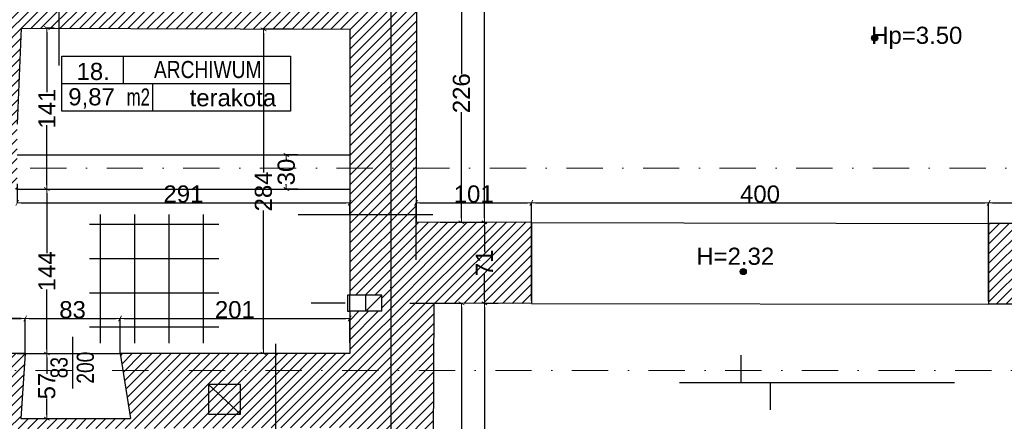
# Model space of a CAD drawing. Header units: millimetres. Extents: x 75543 to 124291, y -109148 to -86372.
# Tile 48 of 99: x 92119 to 100734, y -100699 to -97181. Entities that reach past the tile are written whole.
import ezdxf

# ---------------------------------------------------------------- set-up
doc = ezdxf.new("R2010")
doc.units = ezdxf.units.MM
doc.header["$MEASUREMENT"] = 0
doc.linetypes.add('Dot & Dashed', pattern=[670.277762, 317.5, -176.388889, 0, -176.388874])
for name, color, linetype in [('A-DRZWI', 7, 'Continuous'), ('A-OPISY-2', 7, 'Continuous'), ('A-OPISY-3', 7, 'Continuous'), ('A-WIDOK', 7, 'Continuous'), ('A-WYSOKOSCI', 7, 'Continuous'), ('DIM MALY', 7, 'Continuous'), ('Drawing & Figure', 7, 'Continuous'), ('opisy inne', 7, 'Continuous'), ('podciagi', 7, 'Continuous'), ('POSADZKI', 7, 'Continuous'), ('SCIANY_KONSTR', 7, 'Continuous'), ('Structural - Bearing', 7, 'Continuous'), ('Structural - Grid', 7, 'Continuous'), ('WYCIĄG', 7, 'Continuous')]:
    doc.layers.add(name, color=color, linetype=linetype)
doc.styles.add('STYL_AUTOMATYCZNY_1', font='arial.ttf')
doc.styles.add('STYL_AUTOMATYCZNY_2', font='arial.ttf')
doc.styles.add('STYL_AUTOMATYCZNY_6', font='arial.ttf', dxfattribs={"width": 0.8})
doc.styles.add('STYL_AUTOMATYCZNY_7', font='arial.ttf', dxfattribs={"width": 0.7})
doc.dimstyles.new('STYL_AUTOMATYCZNY__2', dxfattribs={"dimtxt": 150, "dimasz": 34.231941, "dimexe": 0.18, "dimexo": 3, "dimgap": 0, "dimtad": 1, "dimdec": 0, "dimlfac": 0.1, "dimzin": 0, "dimdsep": 46, "dimtxsty": 'STYL_AUTOMATYCZNY_2', "dimblk": 'ARROWHEAD_2', "dimblk1": 'ARROWHEAD_2', "dimblk2": 'ARROWHEAD_2', "dimcen": 0.09, "dimclrd": 5, "dimclre": 5, "dimclrt": 1, "dimadec": 0, "dimazin": 0, "dimtfac": 1, "dimtdec": 4, "dimtmove": 0, "dimatfit": 3, "dimfxl": 0, "dimtolj": 1, "dimtzin": 0, "dimarcsym": 0})
doc.dimstyles.new('STYL_AUTOMATYCZNY__3', dxfattribs={"dimtxt": 150, "dimasz": 34.231941, "dimexe": 0.18, "dimexo": 3, "dimgap": 0, "dimtad": 1, "dimtih": 1, "dimtoh": 1, "dimdec": 0, "dimlfac": 0.1, "dimzin": 0, "dimdsep": 46, "dimtxsty": 'STYL_AUTOMATYCZNY_2', "dimblk": 'ARROWHEAD_2', "dimblk1": 'ARROWHEAD_2', "dimblk2": 'ARROWHEAD_2', "dimcen": 0.09, "dimclrd": 5, "dimclre": 5, "dimclrt": 1, "dimadec": 0, "dimazin": 0, "dimtfac": 1, "dimtdec": 4, "dimtmove": 0, "dimatfit": 3, "dimfxl": 0, "dimtolj": 1, "dimtzin": 0, "dimarcsym": 0})
pattern_1 = [(45, (0, 0), (-42.426407, 42.426407), [])]

# ---------------------------------------------------------------- blocks, each defined once
blk = doc.blocks.new('ARROWHEAD_2')
at = {"color": 0, "linetype": 'Continuous', "lineweight": 0}
for p, q in [((0, 0), (-1, 0)), ((-0.38, -0.66), (0.38, 0.66))]:
    blk.add_line(p, q, dxfattribs=at)
blk = doc.blocks.new('*D73')
at = {"layer": 'Defpoints', "color": 0}
for p in [(92425.5, -97255.2), (92087.4, -98665.2), (92356.7, -98665.2)]:
    blk.add_point(p, dxfattribs=at)
at = {"layer": 'DIM MALY', "color": 5, "lineweight": -2}
for p, q in [((92422.5, -97255.2), (92356.5, -97255.2)), ((92356.7, -97289.4), (92356.7, -97816.4)), ((92356.7, -98631), (92356.7, -98104.8)), ((92090.4, -98665.2), (92356.9, -98665.2))]:
    blk.add_line(p, q, dxfattribs=at)
at = {"layer": 'DIM MALY', "color": 5, "lineweight": -2, "xscale": 34.23194115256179, "yscale": 34.23194115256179, "zscale": 34.23194115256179}
for p, rotation in [((92356.7, -97255.2), 90), ((92356.7, -98665.2), 270)]:
    blk.add_blockref('ARROWHEAD_2', p, dxfattribs=dict(at, rotation=rotation))
at = {"layer": 'DIM MALY', "color": 1, "insert": (92356.7, -97960.6), "char_height": 150, "attachment_point": 5, "rotation": 90, "style": 'STYL_AUTOMATYCZNY_2'}
blk.add_mtext('\\A1;141', dxfattribs=at)
blk = doc.blocks.new('*D74')
at = {"layer": 'Defpoints', "color": 0}
for p in [(92117.4, -98665.2), (92094, -100105.2), (92356.7, -100105.2)]:
    blk.add_point(p, dxfattribs=at)
at = {"layer": 'DIM MALY', "color": 5, "lineweight": -2}
for p, q in [((92120.4, -98665.2), (92356.9, -98665.2)), ((92356.7, -98699.4), (92356.7, -99227.3)), ((92356.7, -100071), (92356.7, -99543.9)), ((92097, -100105.2), (92356.9, -100105.2))]:
    blk.add_line(p, q, dxfattribs=at)
at = {"layer": 'DIM MALY', "color": 5, "lineweight": -2, "xscale": 34.23194115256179, "yscale": 34.23194115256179, "zscale": 34.23194115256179}
for p, rotation in [((92356.7, -98665.2), 90), ((92356.7, -100105.2), 270)]:
    blk.add_blockref('ARROWHEAD_2', p, dxfattribs=dict(at, rotation=rotation))
at = {"layer": 'DIM MALY', "color": 1, "insert": (92356.7, -99385.6), "char_height": 150, "attachment_point": 5, "rotation": 90, "style": 'STYL_AUTOMATYCZNY_2'}
blk.add_mtext('\\A1;144', dxfattribs=at)
blk = doc.blocks.new('*D75')
at = {"layer": 'Defpoints', "color": 0}
for p in [(90967.3, -99798.8), (90967.3, -99950.2), (92167.3, -100105.2)]:
    blk.add_point(p, dxfattribs=at)
at = {"layer": 'DIM MALY', "color": 5, "lineweight": -2}
for p, q in [((90967.3, -99947.2), (90967.3, -99798.6)), ((92133, -99798.8), (91001.5, -99798.8)), ((92167.3, -100102.2), (92167.3, -99798.6))]:
    blk.add_line(p, q, dxfattribs=at)
at = {"layer": 'DIM MALY', "color": 5, "lineweight": -2, "xscale": 34.23194115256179, "yscale": 34.23194115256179, "zscale": 34.23194115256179, "rotation": 180}
blk.add_blockref('ARROWHEAD_2', (90967.3, -99798.8), dxfattribs=at)
at = {"layer": 'DIM MALY', "color": 5, "lineweight": -2, "xscale": 34.23194115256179, "yscale": 34.23194115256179, "zscale": 34.23194115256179}
blk.add_blockref('ARROWHEAD_2', (92167.3, -99798.8), dxfattribs=at)
at = {"layer": 'DIM MALY', "color": 1, "insert": (91566.9, -99722.2), "char_height": 150, "attachment_point": 5, "style": 'STYL_AUTOMATYCZNY_2'}
blk.add_mtext('\\A1;120', dxfattribs=at)
blk = doc.blocks.new('*D76')
at = {"layer": 'Defpoints', "color": 0}
for p in [(92167.3, -99798.8), (90967.3, -99950.2), (92167.3, -100105.2)]:
    blk.add_point(p, dxfattribs=at)
at = {"layer": 'DIM MALY', "color": 5, "lineweight": -2}
for p, q in [((90967.3, -99947.2), (90967.3, -99798.6)), ((91001.5, -99798.8), (92133, -99798.8)), ((92167.3, -100102.2), (92167.3, -99798.6))]:
    blk.add_line(p, q, dxfattribs=at)
at = {"layer": 'DIM MALY', "color": 5, "lineweight": -2, "xscale": 34.23194115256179, "yscale": 34.23194115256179, "zscale": 34.23194115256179, "rotation": 180}
blk.add_blockref('ARROWHEAD_2', (90967.3, -99798.8), dxfattribs=at)
at = {"layer": 'DIM MALY', "color": 5, "lineweight": -2, "xscale": 34.23194115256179, "yscale": 34.23194115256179, "zscale": 34.23194115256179}
blk.add_blockref('ARROWHEAD_2', (92167.3, -99798.8), dxfattribs=at)
at = {"layer": 'DIM MALY', "color": 1, "insert": (91566.9, -99722.2), "char_height": 150, "attachment_point": 5, "style": 'STYL_AUTOMATYCZNY_2'}
blk.add_mtext('\\A1;120', dxfattribs=at)
blk = doc.blocks.new('*D77')
at = {"layer": 'Defpoints', "color": 0}
for p in [(92997.3, -99798.8), (92167.3, -100105.2), (92997.3, -100105.2)]:
    blk.add_point(p, dxfattribs=at)
at = {"layer": 'DIM MALY', "color": 5, "lineweight": -2}
for p, q in [((92167.3, -100102.2), (92167.3, -99798.6)), ((92201.5, -99798.8), (92963, -99798.8)), ((92997.3, -100102.2), (92997.3, -99798.6))]:
    blk.add_line(p, q, dxfattribs=at)
at = {"layer": 'DIM MALY', "color": 5, "lineweight": -2, "xscale": 34.23194115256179, "yscale": 34.23194115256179, "zscale": 34.23194115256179, "rotation": 180}
blk.add_blockref('ARROWHEAD_2', (92167.3, -99798.8), dxfattribs=at)
at = {"layer": 'DIM MALY', "color": 5, "lineweight": -2, "xscale": 34.23194115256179, "yscale": 34.23194115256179, "zscale": 34.23194115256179}
blk.add_blockref('ARROWHEAD_2', (92997.3, -99798.8), dxfattribs=at)
at = {"layer": 'DIM MALY', "color": 1, "insert": (92582, -99722.2), "char_height": 150, "attachment_point": 5, "style": 'STYL_AUTOMATYCZNY_2'}
blk.add_mtext('\\A1;83', dxfattribs=at)
blk = doc.blocks.new('*D80')
at = {"layer": 'Defpoints', "color": 0}
for p in [(92325, -100105.2), (92356.7, -100105.2), (92270, -100675.2)]:
    blk.add_point(p, dxfattribs=at)
at = {"layer": 'DIM MALY', "color": 5, "lineweight": -2}
for p, q in [((92328, -100105.2), (92356.9, -100105.2)), ((92356.7, -100139.4), (92356.7, -100283)), ((92356.7, -100641), (92356.7, -100497.9)), ((92273, -100675.2), (92356.9, -100675.2))]:
    blk.add_line(p, q, dxfattribs=at)
at = {"layer": 'DIM MALY', "color": 5, "lineweight": -2, "xscale": 34.23194115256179, "yscale": 34.23194115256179, "zscale": 34.23194115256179}
for p, rotation in [((92356.7, -100105.2), 90), ((92356.7, -100675.2), 270)]:
    blk.add_blockref('ARROWHEAD_2', p, dxfattribs=dict(at, rotation=rotation))
at = {"layer": 'DIM MALY', "color": 1, "insert": (92356.7, -100390.5), "char_height": 150, "attachment_point": 5, "rotation": 90, "style": 'STYL_AUTOMATYCZNY_2'}
blk.add_mtext('\\A1;57', dxfattribs=at)
blk = doc.blocks.new('*D109')
at = {"layer": 'Defpoints', "color": 0}
for p in [(95876.7, -96695.2), (95984.8, -96695.2), (95872.3, -98955.2)]:
    blk.add_point(p, dxfattribs=at)
at = {"layer": 'DIM MALY', "color": 5, "lineweight": -2}
for p, q in [((95879.7, -96695.2), (95984.9, -96695.2)), ((95984.8, -96729.4), (95984.8, -97658.7)), ((95984.8, -98921), (95984.8, -97992.5)), ((95875.3, -98955.2), (95984.9, -98955.2))]:
    blk.add_line(p, q, dxfattribs=at)
at = {"layer": 'DIM MALY', "color": 5, "lineweight": -2, "xscale": 34.23194115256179, "yscale": 34.23194115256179, "zscale": 34.23194115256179}
for p, rotation in [((95984.8, -96695.2), 90), ((95984.8, -98955.2), 270)]:
    blk.add_blockref('ARROWHEAD_2', p, dxfattribs=dict(at, rotation=rotation))
at = {"layer": 'DIM MALY', "color": 1, "insert": (95984.8, -97825.6), "char_height": 150, "attachment_point": 5, "rotation": 90, "style": 'STYL_AUTOMATYCZNY_2'}
blk.add_mtext('\\A1;226', dxfattribs=at)
blk = doc.blocks.new('*D116')
at = {"layer": 'Defpoints', "color": 0}
for p in [(96166.8, -93804.9), (95796.7, -98955.2), (96184.8, -98955.2)]:
    blk.add_point(p, dxfattribs=at)
at = {"layer": 'DIM MALY', "color": 5, "lineweight": -2}
for p, q in [((96169.8, -93804.9), (96184.9, -93804.9)), ((96184.8, -93839.2), (96184.8, -96214.2)), ((96184.8, -98921), (96184.8, -96546.7)), ((95799.7, -98955.2), (96184.9, -98955.2))]:
    blk.add_line(p, q, dxfattribs=at)
at = {"layer": 'DIM MALY', "color": 5, "lineweight": -2, "xscale": 34.23194115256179, "yscale": 34.23194115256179, "zscale": 34.23194115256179}
for p, rotation in [((96184.8, -93804.9), 90), ((96184.8, -98955.2), 270)]:
    blk.add_blockref('ARROWHEAD_2', p, dxfattribs=dict(at, rotation=rotation))
at = {"layer": 'DIM MALY', "color": 1, "insert": (96184.8, -96380.5), "char_height": 150, "attachment_point": 5, "rotation": 90, "style": 'STYL_AUTOMATYCZNY_2'}
blk.add_mtext('\\A1;515', dxfattribs=at)
blk = doc.blocks.new('*D143')
at = {"layer": 'Defpoints', "color": 0}
for p in [(95529.6, -99665.5), (95984.8, -99665.5), (95509.2, -103065.5)]:
    blk.add_point(p, dxfattribs=at)
at = {"layer": 'DIM MALY', "color": 5, "lineweight": -2}
for p, q in [((95532.6, -99665.5), (95984.9, -99665.5)), ((95984.8, -99699.7), (95984.8, -101200.5)), ((95984.8, -103031.3), (95984.8, -101531.3)), ((95512.2, -103065.5), (95984.9, -103065.5))]:
    blk.add_line(p, q, dxfattribs=at)
at = {"layer": 'DIM MALY', "color": 5, "lineweight": -2, "xscale": 34.23194115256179, "yscale": 34.23194115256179, "zscale": 34.23194115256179}
for p, rotation in [((95984.8, -99665.5), 90), ((95984.8, -103065.5), 270)]:
    blk.add_blockref('ARROWHEAD_2', p, dxfattribs=dict(at, rotation=rotation))
at = {"layer": 'DIM MALY', "color": 1, "insert": (95984.8, -101365.9), "char_height": 150, "attachment_point": 5, "rotation": 90, "style": 'STYL_AUTOMATYCZNY_2'}
blk.add_mtext('\\A1;340', dxfattribs=at)
blk = doc.blocks.new('*D254')
at = {"layer": 'Defpoints', "color": 0}
for p in [(94557.3, -98365.2), (94452.3, -98665.2), (94557.3, -98665.2)]:
    blk.add_point(p, dxfattribs=at)
at = {"layer": 'DIM MALY', "color": 5, "lineweight": -2}
for p, q in [((94554.3, -98365.2), (94452.1, -98365.2)), ((94452.3, -98399.4), (94452.3, -98408.3)), ((94452.3, -98631), (94452.3, -98622.6)), ((94554.3, -98665.2), (94452.1, -98665.2))]:
    blk.add_line(p, q, dxfattribs=at)
at = {"layer": 'DIM MALY', "color": 5, "lineweight": -2, "xscale": 34.23194115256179, "yscale": 34.23194115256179, "zscale": 34.23194115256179}
for p, rotation in [((94452.3, -98365.2), 90), ((94452.3, -98665.2), 270)]:
    blk.add_blockref('ARROWHEAD_2', p, dxfattribs=dict(at, rotation=rotation))
at = {"layer": 'DIM MALY', "color": 1, "insert": (94452.3, -98515.5), "char_height": 150, "attachment_point": 5, "rotation": 90, "style": 'STYL_AUTOMATYCZNY_2'}
blk.add_mtext('\\A1;30', dxfattribs=at)
blk = doc.blocks.new('*D255')
at = {"layer": 'Defpoints', "color": 0}
for p in [(94252.3, -97265.3), (94505.3, -97265.3), (94495.4, -100105.2)]:
    blk.add_point(p, dxfattribs=at)
at = {"layer": 'DIM MALY', "color": 5, "lineweight": -2}
for p, q in [((94502.3, -97265.3), (94252.1, -97265.3)), ((94252.3, -97299.5), (94252.3, -98518.9)), ((94252.3, -100071), (94252.3, -98852.3)), ((94492.4, -100105.2), (94252.1, -100105.2))]:
    blk.add_line(p, q, dxfattribs=at)
at = {"layer": 'DIM MALY', "color": 5, "lineweight": -2, "xscale": 34.23194115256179, "yscale": 34.23194115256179, "zscale": 34.23194115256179}
for p, rotation in [((94252.3, -97265.3), 90), ((94252.3, -100105.2), 270)]:
    blk.add_blockref('ARROWHEAD_2', p, dxfattribs=dict(at, rotation=rotation))
at = {"layer": 'DIM MALY', "color": 1, "insert": (94252.3, -98685.6), "char_height": 150, "attachment_point": 5, "rotation": 90, "style": 'STYL_AUTOMATYCZNY_2'}
blk.add_mtext('\\A1;284', dxfattribs=at)
blk = doc.blocks.new('*D495')
at = {"layer": 'Defpoints', "color": 0}
for p in [(92097.3, -98616.2), (95007.3, -98785.5), (95007.3, -98890.5)]:
    blk.add_point(p, dxfattribs=at)
at = {"layer": 'DIM MALY', "color": 5, "lineweight": -2}
for p, q in [((92097.3, -98619.2), (92097.3, -98785.7)), ((92131.5, -98785.5), (94973, -98785.5)), ((95007.3, -98887.5), (95007.3, -98785.3))]:
    blk.add_line(p, q, dxfattribs=at)
at = {"layer": 'DIM MALY', "color": 5, "lineweight": -2, "xscale": 34.23194115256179, "yscale": 34.23194115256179, "zscale": 34.23194115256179, "rotation": 180}
blk.add_blockref('ARROWHEAD_2', (92097.3, -98785.5), dxfattribs=at)
at = {"layer": 'DIM MALY', "color": 5, "lineweight": -2, "xscale": 34.23194115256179, "yscale": 34.23194115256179, "zscale": 34.23194115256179}
blk.add_blockref('ARROWHEAD_2', (95007.3, -98785.5), dxfattribs=at)
at = {"layer": 'DIM MALY', "color": 1, "insert": (93551.9, -98708.9), "char_height": 150, "attachment_point": 5, "style": 'STYL_AUTOMATYCZNY_2'}
blk.add_mtext('\\A1;291', dxfattribs=at)
blk = doc.blocks.new('*D679')
at = {"layer": 'Defpoints', "color": 0}
for p in [(96597.2, -98785.5), (95587.2, -99287.1), (96597.2, -99643.8)]:
    blk.add_point(p, dxfattribs=at)
at = {"layer": 'DIM MALY', "color": 5, "lineweight": -2}
for p, q in [((95587.2, -99284.1), (95587.2, -98785.3)), ((95621.4, -98785.5), (96562.9, -98785.5)), ((96597.2, -99640.8), (96597.2, -98785.3))]:
    blk.add_line(p, q, dxfattribs=at)
at = {"layer": 'DIM MALY', "color": 5, "lineweight": -2, "xscale": 34.23194115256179, "yscale": 34.23194115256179, "zscale": 34.23194115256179, "rotation": 180}
blk.add_blockref('ARROWHEAD_2', (95587.2, -98785.5), dxfattribs=at)
at = {"layer": 'DIM MALY', "color": 5, "lineweight": -2, "xscale": 34.23194115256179, "yscale": 34.23194115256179, "zscale": 34.23194115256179}
blk.add_blockref('ARROWHEAD_2', (96597.2, -98785.5), dxfattribs=at)
at = {"layer": 'DIM MALY', "color": 1, "insert": (96091.8, -98708.9), "char_height": 150, "attachment_point": 5, "style": 'STYL_AUTOMATYCZNY_2'}
blk.add_mtext('\\A1;101', dxfattribs=at)
blk = doc.blocks.new('*D680')
at = {"layer": 'Defpoints', "color": 0}
for p in [(100597.2, -98785.9), (96597.2, -99594.2), (100597.2, -99600.9)]:
    blk.add_point(p, dxfattribs=at)
at = {"layer": 'DIM MALY', "color": 5, "lineweight": -2}
for p, q in [((96597.2, -99591.2), (96597.2, -98785.7)), ((96631.4, -98785.9), (100562.9, -98785.9)), ((100597.2, -99597.9), (100597.2, -98785.7))]:
    blk.add_line(p, q, dxfattribs=at)
at = {"layer": 'DIM MALY', "color": 5, "lineweight": -2, "xscale": 34.23194115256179, "yscale": 34.23194115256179, "zscale": 34.23194115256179, "rotation": 180}
blk.add_blockref('ARROWHEAD_2', (96597.2, -98785.9), dxfattribs=at)
at = {"layer": 'DIM MALY', "color": 5, "lineweight": -2, "xscale": 34.23194115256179, "yscale": 34.23194115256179, "zscale": 34.23194115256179}
blk.add_blockref('ARROWHEAD_2', (100597.2, -98785.9), dxfattribs=at)
at = {"layer": 'DIM MALY', "color": 1, "insert": (98596.8, -98709.3), "char_height": 150, "attachment_point": 5, "style": 'STYL_AUTOMATYCZNY_2'}
blk.add_mtext('\\A1;400', dxfattribs=at)
blk = doc.blocks.new('*D681')
at = {"layer": 'Defpoints', "color": 0}
for p in [(101637.3, -98785.5), (101637.3, -99297.1), (100597.2, -99650.4)]:
    blk.add_point(p, dxfattribs=at)
at = {"layer": 'DIM MALY', "color": 5, "lineweight": -2}
for p, q in [((100597.2, -99647.4), (100597.2, -98785.3)), ((100631.4, -98785.5), (101603, -98785.5)), ((101637.3, -99294.1), (101637.3, -98785.3))]:
    blk.add_line(p, q, dxfattribs=at)
at = {"layer": 'DIM MALY', "color": 5, "lineweight": -2, "xscale": 34.23194115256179, "yscale": 34.23194115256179, "zscale": 34.23194115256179, "rotation": 180}
blk.add_blockref('ARROWHEAD_2', (100597.2, -98785.5), dxfattribs=at)
at = {"layer": 'DIM MALY', "color": 5, "lineweight": -2, "xscale": 34.23194115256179, "yscale": 34.23194115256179, "zscale": 34.23194115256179}
blk.add_blockref('ARROWHEAD_2', (101637.3, -98785.5), dxfattribs=at)
at = {"layer": 'DIM MALY', "color": 1, "insert": (101116.8, -98708.9), "char_height": 150, "attachment_point": 5, "style": 'STYL_AUTOMATYCZNY_2'}
blk.add_mtext('\\A1;104', dxfattribs=at)
blk = doc.blocks.new('*D921')
at = {"layer": 'Defpoints', "color": 0}
for p in [(95796.7, -98955.2), (96184.8, -98955.2), (96309.6, -99666.4)]:
    blk.add_point(p, dxfattribs=at)
at = {"layer": 'DIM MALY', "color": 5, "lineweight": -2}
for p, q in [((95799.7, -98955.2), (96184.9, -98955.2)), ((96184.8, -98989.5), (96184.8, -99218.7)), ((96184.8, -99632.2), (96184.8, -99403.4)), ((96306.6, -99666.4), (96184.6, -99666.4))]:
    blk.add_line(p, q, dxfattribs=at)
at = {"layer": 'DIM MALY', "color": 5, "lineweight": -2, "xscale": 34.23194115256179, "yscale": 34.23194115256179, "zscale": 34.23194115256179}
for p, rotation in [((96184.8, -98955.2), 90), ((96184.8, -99666.4), 270)]:
    blk.add_blockref('ARROWHEAD_2', p, dxfattribs=dict(at, rotation=rotation))
at = {"layer": 'DIM MALY', "color": 1, "insert": (96184.8, -99311.1), "char_height": 150, "attachment_point": 5, "rotation": 90, "style": 'STYL_AUTOMATYCZNY_2'}
blk.add_mtext('\\A1;71', dxfattribs=at)
blk = doc.blocks.new('*D922')
at = {"layer": 'Defpoints', "color": 0}
for p in [(96166.8, -93804.9), (96184.8, -93804.9), (95796.7, -98955.2)]:
    blk.add_point(p, dxfattribs=at)
at = {"layer": 'DIM MALY', "color": 5, "lineweight": -2}
for p, q in [((96169.8, -93804.9), (96184.9, -93804.9)), ((96184.8, -93839.2), (96184.8, -96214.2)), ((96184.8, -98921), (96184.8, -96546.7)), ((95799.7, -98955.2), (96184.9, -98955.2))]:
    blk.add_line(p, q, dxfattribs=at)
at = {"layer": 'DIM MALY', "color": 5, "lineweight": -2, "xscale": 34.23194115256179, "yscale": 34.23194115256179, "zscale": 34.23194115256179}
for p, rotation in [((96184.8, -93804.9), 90), ((96184.8, -98955.2), 270)]:
    blk.add_blockref('ARROWHEAD_2', p, dxfattribs=dict(at, rotation=rotation))
at = {"layer": 'DIM MALY', "color": 1, "insert": (96184.8, -96380.5), "char_height": 150, "attachment_point": 5, "rotation": 90, "style": 'STYL_AUTOMATYCZNY_2'}
blk.add_mtext('\\A1;515', dxfattribs=at)
blk = doc.blocks.new('*D923')
at = {"layer": 'Defpoints', "color": 0}
for p in [(96184.8, -99666.4), (96309.6, -99666.4), (96287.2, -104725.5)]:
    blk.add_point(p, dxfattribs=at)
at = {"layer": 'DIM MALY', "color": 5, "lineweight": -2}
for p, q in [((96306.6, -99666.4), (96184.6, -99666.4)), ((96184.8, -99700.6), (96184.8, -102030.7)), ((96184.8, -104691.3), (96184.8, -102362)), ((96284.2, -104725.5), (96184.6, -104725.5))]:
    blk.add_line(p, q, dxfattribs=at)
at = {"layer": 'DIM MALY', "color": 5, "lineweight": -2, "xscale": 34.23194115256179, "yscale": 34.23194115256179, "zscale": 34.23194115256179}
for p, rotation in [((96184.8, -99666.4), 90), ((96184.8, -104725.5), 270)]:
    blk.add_blockref('ARROWHEAD_2', p, dxfattribs=dict(at, rotation=rotation))
at = {"layer": 'DIM MALY', "color": 1, "insert": (96184.8, -102196.3), "char_height": 150, "attachment_point": 5, "rotation": 90, "style": 'STYL_AUTOMATYCZNY_2'}
blk.add_mtext('\\A1;506', dxfattribs=at)
blk = doc.blocks.new('*D924')
at = {"layer": 'Defpoints', "color": 0}
for p in [(95796.7, -98955.2), (96184.8, -98955.2), (96309.6, -99666.4)]:
    blk.add_point(p, dxfattribs=at)
at = {"layer": 'DIM MALY', "color": 5, "lineweight": -2}
for p, q in [((95799.7, -98955.2), (96184.9, -98955.2)), ((96184.8, -98989.5), (96184.8, -99218.7)), ((96184.8, -99632.2), (96184.8, -99403.4)), ((96306.6, -99666.4), (96184.6, -99666.4))]:
    blk.add_line(p, q, dxfattribs=at)
at = {"layer": 'DIM MALY', "color": 5, "lineweight": -2, "xscale": 34.23194115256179, "yscale": 34.23194115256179, "zscale": 34.23194115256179}
for p, rotation in [((96184.8, -98955.2), 90), ((96184.8, -99666.4), 270)]:
    blk.add_blockref('ARROWHEAD_2', p, dxfattribs=dict(at, rotation=rotation))
at = {"layer": 'DIM MALY', "color": 1, "insert": (96184.8, -99311.1), "char_height": 150, "attachment_point": 5, "rotation": 90, "style": 'STYL_AUTOMATYCZNY_2'}
blk.add_mtext('\\A1;71', dxfattribs=at)
blk = doc.blocks.new('*D925')
at = {"layer": 'Defpoints', "color": 0}
for p in [(96166.8, -93804.9), (96184.8, -93804.9), (95796.7, -98955.2)]:
    blk.add_point(p, dxfattribs=at)
at = {"layer": 'DIM MALY', "color": 5, "lineweight": -2}
for p, q in [((96169.8, -93804.9), (96184.9, -93804.9)), ((96184.8, -93839.2), (96184.8, -96214.2)), ((96184.8, -98921), (96184.8, -96546.7)), ((95799.7, -98955.2), (96184.9, -98955.2))]:
    blk.add_line(p, q, dxfattribs=at)
at = {"layer": 'DIM MALY', "color": 5, "lineweight": -2, "xscale": 34.23194115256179, "yscale": 34.23194115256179, "zscale": 34.23194115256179}
for p, rotation in [((96184.8, -93804.9), 90), ((96184.8, -98955.2), 270)]:
    blk.add_blockref('ARROWHEAD_2', p, dxfattribs=dict(at, rotation=rotation))
at = {"layer": 'DIM MALY', "color": 1, "insert": (96184.8, -96380.5), "char_height": 150, "attachment_point": 5, "rotation": 90, "style": 'STYL_AUTOMATYCZNY_2'}
blk.add_mtext('\\A1;515', dxfattribs=at)
blk = doc.blocks.new('*D937')
at = {"layer": 'Defpoints', "color": 0}
for p in [(92167.3, -99798.8), (90967.3, -99950.2), (92167.3, -100105.2)]:
    blk.add_point(p, dxfattribs=at)
at = {"layer": 'DIM MALY', "color": 5, "lineweight": -2}
for p, q in [((90967.3, -99947.2), (90967.3, -99798.6)), ((91001.5, -99798.8), (92133, -99798.8)), ((92167.3, -100102.2), (92167.3, -99798.6))]:
    blk.add_line(p, q, dxfattribs=at)
at = {"layer": 'DIM MALY', "color": 5, "lineweight": -2, "xscale": 34.23194115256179, "yscale": 34.23194115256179, "zscale": 34.23194115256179, "rotation": 180}
blk.add_blockref('ARROWHEAD_2', (90967.3, -99798.8), dxfattribs=at)
at = {"layer": 'DIM MALY', "color": 5, "lineweight": -2, "xscale": 34.23194115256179, "yscale": 34.23194115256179, "zscale": 34.23194115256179}
blk.add_blockref('ARROWHEAD_2', (92167.3, -99798.8), dxfattribs=at)
at = {"layer": 'DIM MALY', "color": 1, "insert": (91566.9, -99722.2), "char_height": 150, "attachment_point": 5, "style": 'STYL_AUTOMATYCZNY_2'}
blk.add_mtext('\\A1;120', dxfattribs=at)
blk = doc.blocks.new('*D938')
at = {"layer": 'Defpoints', "color": 0}
for p in [(92997.3, -99798.8), (92167.3, -100105.2), (92997.3, -100105.2)]:
    blk.add_point(p, dxfattribs=at)
at = {"layer": 'DIM MALY', "color": 5, "lineweight": -2}
for p, q in [((92167.3, -100102.2), (92167.3, -99798.6)), ((92201.5, -99798.8), (92963, -99798.8)), ((92997.3, -100102.2), (92997.3, -99798.6))]:
    blk.add_line(p, q, dxfattribs=at)
at = {"layer": 'DIM MALY', "color": 5, "lineweight": -2, "xscale": 34.23194115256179, "yscale": 34.23194115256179, "zscale": 34.23194115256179, "rotation": 180}
blk.add_blockref('ARROWHEAD_2', (92167.3, -99798.8), dxfattribs=at)
at = {"layer": 'DIM MALY', "color": 5, "lineweight": -2, "xscale": 34.23194115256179, "yscale": 34.23194115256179, "zscale": 34.23194115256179}
blk.add_blockref('ARROWHEAD_2', (92997.3, -99798.8), dxfattribs=at)
at = {"layer": 'DIM MALY', "color": 1, "insert": (92582, -99722.2), "char_height": 150, "attachment_point": 5, "style": 'STYL_AUTOMATYCZNY_2'}
blk.add_mtext('\\A1;83', dxfattribs=at)
blk = doc.blocks.new('*D939')
at = {"layer": 'Defpoints', "color": 0}
for p in [(95007.3, -99798.8), (95007.3, -100015.8), (92997.3, -100105.2)]:
    blk.add_point(p, dxfattribs=at)
at = {"layer": 'DIM MALY', "color": 5, "lineweight": -2}
for p, q in [((92997.3, -100102.2), (92997.3, -99798.6)), ((93031.5, -99798.8), (94973, -99798.8)), ((95007.3, -100012.8), (95007.3, -99798.6))]:
    blk.add_line(p, q, dxfattribs=at)
at = {"layer": 'DIM MALY', "color": 5, "lineweight": -2, "xscale": 34.23194115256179, "yscale": 34.23194115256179, "zscale": 34.23194115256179, "rotation": 180}
blk.add_blockref('ARROWHEAD_2', (92997.3, -99798.8), dxfattribs=at)
at = {"layer": 'DIM MALY', "color": 5, "lineweight": -2, "xscale": 34.23194115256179, "yscale": 34.23194115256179, "zscale": 34.23194115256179}
blk.add_blockref('ARROWHEAD_2', (95007.3, -99798.8), dxfattribs=at)
at = {"layer": 'DIM MALY', "color": 1, "insert": (94001.9, -99722.2), "char_height": 150, "attachment_point": 5, "style": 'STYL_AUTOMATYCZNY_2'}
blk.add_mtext('\\A1;201', dxfattribs=at)
blk = doc.blocks.new('*D992')
at = {"layer": 'Defpoints', "color": 0}
for p in [(87897.3, -89541.9), (95367.3, -89539.7), (95367.3, -107560.1)]:
    blk.add_point(p, dxfattribs=at)
at = {"layer": 'DIM MALY', "color": 5, "lineweight": -2}
for p, q in [((87897.3, -89544.9), (87897.3, -107560.3)), ((95367.3, -89542.7), (95367.3, -107560.3)), ((87931.5, -107560.1), (95333, -107560.1))]:
    blk.add_line(p, q, dxfattribs=at)
at = {"layer": 'DIM MALY', "color": 5, "lineweight": -2, "xscale": 34.23194115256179, "yscale": 34.23194115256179, "zscale": 34.23194115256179, "rotation": 180}
blk.add_blockref('ARROWHEAD_2', (87897.3, -107560.1), dxfattribs=at)
at = {"layer": 'DIM MALY', "color": 5, "lineweight": -2, "xscale": 34.23194115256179, "yscale": 34.23194115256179, "zscale": 34.23194115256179}
blk.add_blockref('ARROWHEAD_2', (95367.3, -107560.1), dxfattribs=at)
at = {"layer": 'DIM MALY', "color": 1, "insert": (91631.9, -107485.1), "char_height": 150, "attachment_point": 5, "style": 'STYL_AUTOMATYCZNY_2'}
blk.add_mtext('\\A1;747', dxfattribs=at)
blk = doc.blocks.new('*D993')
at = {"layer": 'Defpoints', "color": 0}
for p in [(95367.3, -89539.7), (101967.3, -89539.7), (101967.3, -107560.1)]:
    blk.add_point(p, dxfattribs=at)
at = {"layer": 'DIM MALY', "color": 5, "lineweight": -2}
for p, q in [((95367.3, -89542.7), (95367.3, -107560.3)), ((101967.3, -89542.7), (101967.3, -107560.3)), ((95401.5, -107560.1), (101933, -107560.1))]:
    blk.add_line(p, q, dxfattribs=at)
at = {"layer": 'DIM MALY', "color": 5, "lineweight": -2, "xscale": 34.23194115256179, "yscale": 34.23194115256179, "zscale": 34.23194115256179, "rotation": 180}
blk.add_blockref('ARROWHEAD_2', (95367.3, -107560.1), dxfattribs=at)
at = {"layer": 'DIM MALY', "color": 5, "lineweight": -2, "xscale": 34.23194115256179, "yscale": 34.23194115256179, "zscale": 34.23194115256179}
blk.add_blockref('ARROWHEAD_2', (101967.3, -107560.1), dxfattribs=at)
at = {"layer": 'DIM MALY', "color": 1, "insert": (98666.9, -107483.6), "char_height": 150, "attachment_point": 5, "style": 'STYL_AUTOMATYCZNY_2'}
blk.add_mtext('\\A1;660', dxfattribs=at)

msp = doc.modelspace()

# ---------------------------------------------------------------- hatches: boundary and pattern name
at = {"layer": 'A-WYSOKOSCI'}
for points in [[(99626.7, -97342.8, 1), (99573.3, -97342.8, 1)], [(98476.4, -99387.7, 1), (98423, -99387.7, 1)]]:
    msp.add_hatch(color=256, dxfattribs=at).paths.add_polyline_path(points)
at = {"layer": 'Drawing & Figure'}
h = msp.add_hatch(dxfattribs=at)
h.set_pattern_fill('Common_Brick_0003', color=256, style=0, pattern_type=2)
h.set_pattern_definition(pattern_1)
h.paths.add_polyline_path([(100597.2, -99673.5), (100984.4, -99674.1), (101567.2, -99675.1), (101567.2, -99753.6), (101567.2, -99893.6), (101567.2, -101430.2), (101567.3, -102115.2), (101647.3, -102115.2), (101647.3, -103725.2), (101647.3, -104725.5), (100777.3, -104725.5), (100668.1, -105005.5), (100668.1, -105264.9), (100668.1, -105275.5), (100897.6, -105340.5), (100897.6, -105390.9), (100910.3, -105390.9, 0.270785), (100955.9, -105442), (100966.7, -105446.2, -0.334097), (100987.3, -105475.2), (100997.3, -105475.2), (100997.3, -105485.5), (101062.2, -105485.5), (101962.3, -105485.5), (102027.3, -105485.5), (102027.3, -105475.2), (102037.3, -105475.2, -0.334097), (102057.9, -105446.2), (102068.6, -105442, 0.270785), (102114.3, -105390.9), (102126.9, -105390.9), (102126.9, -105340.5), (102356.5, -105275.5), (102356.5, -105005.5), (102377.3, -104725.5), (102287.3, -104725.5), (102287.3, -103725.2), (102287.3, -102275.5), (104316.1, -102275.5), (104447.3, -102275.5), (104447.3, -103725.5), (104638.7, -103717.6), (104768.7, -103717.6), (104768.7, -103716.6), (104768.7, -101677.4), (104768.7, -101626.4), (104638.7, -101626.4), (104447.3, -101645.2), (104447.3, -102135.2), (104313.8, -102135.4), (102277.4, -102137.7), (102290.6, -101430.2), (102307.3, -100544.9), (102587.3, -100544.9), (102593.5, -100204.9), (102733.5, -100204.9), (102733.5, -100544.9), (104447.3, -100544.9), (104447.3, -100746.2), (104768.7, -100746.2), (104768.7, -100544.9), (105807.3, -100544.9), (105807.3, -99964.9), (102477.6, -99964.9), (102447.9, -100013.9), (102443.6, -99997.5), (102477.6, -99964.9), (102187.3, -99964.9), (102187.3, -99844.9), (102192.2, -98890.5), (102207.3, -96002.6), (102207.3, -96002.4), (102087.6, -96002.4), (101631.6, -96045), (101637.1, -98890.5), (101637.3, -98965.2), (100984.4, -98964.1), (100597.2, -98963.5)])
h = msp.add_hatch(dxfattribs=at)
h.set_pattern_fill('Common_Brick_0003', color=256, style=0, pattern_type=2)
h.set_pattern_definition(pattern_1)
h.paths.add_polyline_path([(80306.7, -98345.2), (80246.7, -98345.2), (80246.7, -98360.2), (80259.7, -98360.2), (80259.7, -98372.2, -0.371445), (80272.7, -98388.1), (80272.7, -98460.5, 0.436052), (80282.7, -98470.2), (80282.7, -98485.2), (80306.7, -98485.2), (80627.3, -98485.2), (80986, -98343.5), (80986, -98085.2), (81896, -98085.2), (81896, -97887.4), (81901.6, -97887.4), (83046, -97887.4), (83046, -98085.2), (87627.3, -98085.2), (87627.3, -98665.2), (88570.8, -98665.2), (88570.8, -98281.5), (89393.7, -98281.5), (89393.7, -98665.2), (90867.3, -98665.2), (90867.3, -98855.2), (91010.7, -98855.2), (91010.7, -98855), (91017.3, -98665.2), (92097.3, -98665.2), (92097.3, -98365.2), (92097.3, -98095.2), (92133, -97255.2), (92461.7, -97256.4), (95007.3, -97265.2), (95007.3, -98890.5), (95007.3, -99595.2), (95287.3, -99595.2), (95287.3, -99735.2), (95007.3, -99735.2), (95007.3, -100105.2), (94357.3, -100105.2), (92997.3, -100105.2), (93088.5, -100675.2), (92167.3, -100675.2), (92128.5, -100675.2), (92167.3, -100105.2), (90967.3, -100105.2), (90978, -99795.6), (90826, -99795.5), (90817.3, -100035.2), (90587.3, -100035.2), (90587.3, -100220.1), (90237.3, -100158.5), (90237.3, -100035.2), (89537.1, -100035.2), (89537.1, -100035.2), (89537.1, -100011, 0.414287), (89533.1, -100007), (89459, -100007), (89459, -100035.2), (89423.3, -100035.2), (89423.3, -100138.2), (89459, -100138.2), (89459, -100165.2), (89507.3, -100165.2), (89487.3, -100774.1), (89666.5, -100774.1), (89687.8, -100774), (89687.8, -101430.2), (89687.8, -101978.1), (89687.8, -102684), (89677.3, -102684), (89677.3, -102684.1), (88247.3, -102684.1), (88247.3, -102194.7), (88247.3, -102194.7), (88247.3, -102197.7), (88117.3, -102197.7), (88117.3, -102197.5), (87524.3, -102209.9), (87527.3, -102949.1), (88137.3, -102938.9), (88267.3, -102938.9), (88267.3, -102835.5), (89647.3, -102835.5), (89647.3, -103312.4), (89647.3, -104725.5), (89267.3, -104725.5), (89177.3, -105075.5), (89177.3, -105485.5), (89177.3, -105509.5), (89192.3, -105509.5, 0.436052), (89202, -105519.5), (89274.4, -105519.5, -0.371445), (89290.3, -105532.5), (89302.3, -105532.5), (89302.3, -105545.5), (89317.3, -105545.5), (89317.3, -105485.5), (89972.3, -105485.5), (90037.3, -105485.5), (90037.3, -105475.2), (90047.3, -105475.2, -0.334097), (90067.9, -105446.2), (90078.6, -105442, 0.270785), (90124.3, -105390.9), (90136.9, -105390.9), (90136.9, -105340.5), (90366.5, -105275.5), (90366.5, -105005.5), (90363, -104885.5), (90358.4, -104725.5), (89988.4, -104725.5), (89988.4, -103312.4), (89988.4, -101978.1), (89988.4, -101430.2), (89988.4, -100774.2), (94357.3, -100756.7), (95017.3, -100754.1), (95016.1, -101260.5), (95296.1, -101260.5), (95296.1, -101400.5), (95016.1, -101400.5), (95016.2, -101430.2), (95017.3, -103065.3), (95147.3, -103065.3), (95726.7, -103065.5), (95736.5, -101430.2), (95747.1, -99665.5), (96597.1, -99666.9), (96597.2, -98956.9), (95587.3, -98955.2), (95587.2, -98955.2), (95587.3, -98890.5), (95591.6, -96695.2), (95187.3, -96678.8), (95057.3, -96678.8), (95057.3, -97105.2), (92461.7, -97087), (92207.3, -97085.2), (92207.3, -96685.2), (91987, -96684.7), (91967.3, -98095.2), (91827.3, -98096.7), (91827.3, -98096.8), (91827.3, -98352.1), (91827.3, -98376.7), (91687.3, -98376.7), (91687.3, -98098.1), (88287.3, -98133.7), (88287.3, -96675.2), (87616, -96656.2), (87616, -97545.2), (81526, -97565.2), (81526, -96685.2), (81286, -96545.2), (81086, -96545.2), (80856, -96545.2), (80832, -96545.2), (80832, -96560.2, 0.436052), (80822, -96570), (80822, -96642.3, -0.371445), (80809, -96658.2), (80809, -96670.2), (80796, -96670.2), (80796, -96685.2), (80856, -96685.2), (80856, -96800.8), (80856, -97495.2), (80306.7, -97495.2)])

# ---------------------------------------------------------------- linework, layer by layer
at = {"layer": 'A-DRZWI'}
msp.add_line((92582.3, -99960.6), (92582.3, -100411.6), dxfattribs=at)
at = {"layer": 'A-OPISY-3'}
for p, q in [((93025.3, -97501.3), (93025.3, -97741.3)), ((92489.2, -97741.3), (94489.2, -97741.3)), ((93282.2, -97741.3), (93282.2, -97981.3)), ((98429.7, -100119), (98429.7, -100359.1)), ((97893.6, -100359), (100298.1, -100359)), ((98686.6, -100359.1), (98686.6, -100599))]:
    msp.add_line(p, q, dxfattribs=at)
msp.add_lwpolyline([(92489.2, -97981.3), (92489.2, -97501.3), (94489.2, -97501.3), (94489.2, -97981.3)], close=True, dxfattribs=at)
at = {"layer": 'A-WIDOK'}
for p, q in [((95147.3, -99735.2), (95147.3, -99595.2)), ((95147.3, -99735.2), (95287.3, -99595.2)), ((93772.8, -100376.3), (94052.8, -100636.3))]:
    msp.add_line(p, q, dxfattribs=at)
at = {"layer": 'A-WYSOKOSCI'}
for centre in [(99600, -97342.8), (98449.7, -99387.7)]:
    msp.add_circle(centre, 26.7, dxfattribs=at)
at = {"layer": 'DIM MALY'}
for p, q in [((92461.7, -97018.8), (92461.7, -97583.4)), ((95732.8, -98890.5), (94557.3, -98890.5)), ((94357.3, -100021.3), (94357.3, -100830.4))]:
    msp.add_line(p, q, dxfattribs=at)
at = {"layer": 'podciagi'}
for p, q in [((92096.6, -98365.2), (95007.3, -98365.2)), ((92096.6, -98665.2), (95007.3, -98665.2)), ((96597.2, -98956.9), (100597.2, -98965.2)), ((96597.1, -99666.9), (100597.2, -99673.5)), ((92167.3, -100105.2), (92997.3, -100105.2))]:
    msp.add_line(p, q, dxfattribs=at)
at = {"layer": 'POSADZKI'}
for p, q in [((92824.6, -98886.9), (92824.6, -100013.8)), ((93124.6, -98886.9), (93124.6, -100013.8)), ((93424.6, -98886.9), (93424.6, -100013.8)), ((93724.6, -98886.9), (93724.6, -100013.8)), ((92729.7, -98972.8), (93862.6, -98972.8)), ((92729.7, -99272.8), (93862.6, -99272.8)), ((92729.7, -99572.8), (93862.6, -99572.8)), ((92729.7, -99872.8), (93862.6, -99872.8))]:
    msp.add_line(p, q, dxfattribs=at)
at = {"layer": 'SCIANY_KONSTR'}
for p, q in [((95287.3, -99595.2), (95007.3, -99595.2)), ((95287.3, -99735.2), (95287.3, -99595.2)), ((95287.3, -99735.2), (95007.3, -99735.2)), ((94052.8, -100376.3), (93772.8, -100376.3)), ((93772.8, -100376.3), (93772.8, -100636.3)), ((94052.8, -100636.3), (94052.8, -100376.3)), ((92128.5, -100675.2), (93088.5, -100675.2)), ((93772.8, -100636.3), (94052.8, -100636.3))]:
    msp.add_line(p, q, dxfattribs=at)
at = {"layer": 'Structural - Bearing'}
for p, q in [((95591.6, -96695.2), (95587.2, -98955.2)), ((92133, -97255.2), (92097.3, -98095.2)), ((92133, -97255.2), (95007.3, -97265.2)), ((95007.3, -97265.2), (95007.3, -99595.2)), ((96597.2, -98956.9), (95587.3, -98955.2)), ((96597.2, -98956.9), (96597.1, -99666.9)), ((100597.2, -98963.5), (100597.2, -99673.5)), ((101637.3, -98965.2), (100597.2, -98965.2)), ((95726.7, -103065.5), (95747.1, -99665.5)), ((96597.1, -99666.9), (95747.1, -99665.5)), ((95007.3, -99735.2), (95007.3, -100105.2)), ((101567.2, -99675.1), (100597.2, -99673.5)), ((92167.3, -100105.2), (90967.3, -100105.2)), ((92167.3, -100105.2), (92128.5, -100675.2)), ((92997.3, -100105.2), (93088.5, -100675.2)), ((95007.3, -100105.2), (92997.3, -100105.2)), ((92167.3, -100675.2), (93088.5, -100675.2))]:
    msp.add_line(p, q, dxfattribs=at)
at = {"layer": 'Structural - Grid', "linetype": 'Dot & Dashed', "lineweight": 15}
for p, q in [((95367.3, -107395.1), (95367.3, -90539.7)), ((120683.4, -98482.5), (78814.7, -98482.5)), ((118721.3, -100254.9), (80776.9, -100254.9))]:
    msp.add_line(p, q, dxfattribs=at)
at = {"layer": 'WYCIĄG'}
msp.add_lwpolyline([(94966.6, -99665.2), (94815.9, -99665.2), (94668.2, -99665.2)], dxfattribs=at)
msp.add_lwpolyline([(94987.3, -99735.2), (95007.3, -99735.2), (95007.3, -99595.2), (94987.3, -99595.2)], close=True, dxfattribs=at)

# ---------------------------------------------------------------- texts
at = {"layer": 'A-OPISY-2', "char_height": 150}
for s, insert, attachment_point, style in [('\\A1;{\\pql;\\fArial|b0|i0|c238|p0;\\W1.000000;18.}', (92616.8, -97711.6), 7, 'STYL_AUTOMATYCZNY_1'), ('\\A1;{\\pql;\\fArial|b0|i0|c238|p0;\\W0.800000;ARCHIWUM}', (93294.4, -97694.6), 7, 'STYL_AUTOMATYCZNY_6'), ('\\A1;{\\pql;\\fArial|b0|i0|c238|p0;\\W1.000000;9,87}', (92544.7, -97959.5), 7, 'STYL_AUTOMATYCZNY_1'), ('\\A1;{\\pqr;\\fArial|b0|i0|c238|p0;\\W0.700000;m2}', (93259.1, -97783.5), 3, 'STYL_AUTOMATYCZNY_7'), ('\\A1;{\\pql;\\fArial|b0|i0|c238|p0;\\W1.000000;terakota}', (93606.1, -97941.9), 7, 'STYL_AUTOMATYCZNY_1')]:
    msp.add_mtext(s, dxfattribs=dict(at, insert=insert, attachment_point=attachment_point, style=style))
at = {"layer": 'A-WYSOKOSCI', "char_height": 150, "attachment_point": 5, "style": 'STYL_AUTOMATYCZNY_1'}
for s, insert in [('\\A1;{\\pqc;\\fArial|b0|i0|c238|p0;\\W1.000000;Hp=3.50}', (99968.3, -97340.4)), ('\\A1;{\\pqc;\\fArial|b0|i0|c238|p0;\\W1.000000;H=2.32}', (98380.4, -99254.2))]:
    msp.add_mtext(s, dxfattribs=dict(at, insert=insert))
at = {"layer": 'opisy inne', "char_height": 150, "attachment_point": 5, "rotation": 90, "style": 'STYL_AUTOMATYCZNY_6'}
for s, insert in [('\\A1;{\\pqc;\\fArial|b0|i0|c238|p0;\\W0.800000;200}', (92694.4, -100229.1)), ('\\A1;{\\pqc;\\fArial|b0|i0|c238|p0;\\W0.800000;83}', (92464.6, -100229.1))]:
    msp.add_mtext(s, dxfattribs=dict(at, insert=insert))

# ---------------------------------------------------------------- dimensions: what is measured, and where the dimension line sits
at = {"layer": 'DIM MALY'}
for base, p1, p2, picture, middle in [((95367.3, -107560.1), (87897.3, -89541.9), (95367.3, -89539.7), '*D992', (91631.9, -107560.1)), ((101967.3, -107560.1), (95367.3, -89539.7), (101967.3, -89539.7), '*D993', (98666.9, -107560.1)), ((95007.3, -98785.5), (92097.3, -98616.2), (95007.3, -98890.5), '*D495', (93551.9, -98785.5)), ((96597.2, -98785.5), (95587.2, -99287.1), (96597.2, -99643.8), '*D679', (96091.8, -98785.5)), ((100597.2, -98785.9), (96597.2, -99594.2), (100597.2, -99600.9), '*D680', (98596.8, -98785.9)), ((101637.3, -98785.5), (100597.2, -99650.4), (101637.3, -99297.1), '*D681', (101116.8, -98785.5)), ((92167.3, -99798.8), (90967.3, -99950.2), (92167.3, -100105.2), '*D76', (91566.9, -99798.8)), ((92167.3, -99798.8), (90967.3, -99950.2), (92167.3, -100105.2), '*D937', (91566.9, -99798.8)), ((92997.3, -99798.8), (92167.3, -100105.2), (92997.3, -100105.2), '*D77', (92582, -99798.8)), ((92997.3, -99798.8), (92167.3, -100105.2), (92997.3, -100105.2), '*D938', (92582, -99798.8)), ((95007.3, -99798.8), (92997.3, -100105.2), (95007.3, -100015.8), '*D939', (94001.9, -99798.8))]:
    dim = msp.add_linear_dim(base=base, p1=p1, p2=p2, dimstyle='STYL_AUTOMATYCZNY__3', dxfattribs=at)
    dim.commit()
    dim.dimension.update_dxf_attribs({"geometry": picture, "text_midpoint": middle, "dimtype": 160})
for base, p1, p2, angle, picture, middle in [((96184.8, -98955.2), (96166.8, -93804.9), (95796.7, -98955.2), 270, '*D116', (96184.8, -96380.5)), ((96184.8, -93804.9), (95796.7, -98955.2), (96166.8, -93804.9), 90, '*D922', (96184.8, -96380.5)), ((96184.8, -93804.9), (95796.7, -98955.2), (96166.8, -93804.9), 90, '*D925', (96184.8, -96380.5)), ((95984.8, -96695.2), (95872.3, -98955.2), (95876.7, -96695.2), 90, '*D109', (95984.8, -97825.6)), ((92356.7, -98665.2), (92425.5, -97255.2), (92087.4, -98665.2), 270, '*D73', (92356.7, -97960.6)), ((94252.3, -97265.3), (94495.4, -100105.2), (94505.3, -97265.3), 90, '*D255', (94252.3, -98685.6)), ((94452.3, -98665.2), (94557.3, -98365.2), (94557.3, -98665.2), 270, '*D254', (94452.3, -98515.5)), ((92356.7, -100105.2), (92117.4, -98665.2), (92094, -100105.2), 270, '*D74', (92356.7, -99385.6)), ((96184.8, -98955.2), (96309.6, -99666.4), (95796.7, -98955.2), 90, '*D921', (96184.8, -99311.1)), ((96184.8, -98955.2), (96309.6, -99666.4), (95796.7, -98955.2), 90, '*D924', (96184.8, -99311.1)), ((95984.8, -99665.5), (95509.2, -103065.5), (95529.6, -99665.5), 90, '*D143', (95984.8, -101365.9)), ((96184.8, -99666.4), (96287.2, -104725.5), (96309.6, -99666.4), 90, '*D923', (96184.8, -102196.3)), ((92356.7, -100105.2), (92270, -100675.2), (92325, -100105.2), 90, '*D80', (92356.7, -100390.5))]:
    dim = msp.add_linear_dim(base=base, p1=p1, p2=p2, angle=angle, dimstyle='STYL_AUTOMATYCZNY__2', dxfattribs=at)
    dim.commit()
    dim.dimension.update_dxf_attribs({"geometry": picture, "text_midpoint": middle, "dimtype": 160, "text_rotation": 90})
dim = msp.add_linear_dim(base=(90967.3, -99798.8), p1=(92167.3, -100105.2), p2=(90967.3, -99950.2), angle=180, dimstyle='STYL_AUTOMATYCZNY__3', dxfattribs=at)
dim.commit()
dim.dimension.update_dxf_attribs({"geometry": '*D75', "text_midpoint": (91566.9, -99798.8), "dimtype": 160})

doc.saveas('drawing.dxf')
